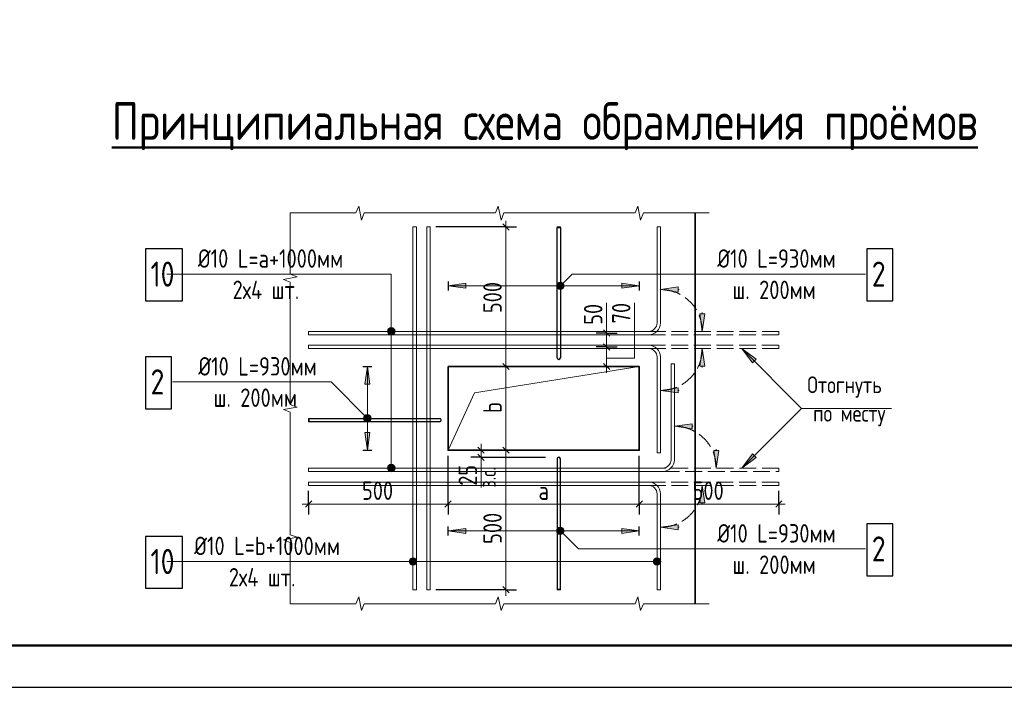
# Model space of a CAD drawing. Header units: millimetres. Extents: x 0 to 61017, y 0 to 42000.
# Tile 2 of 26: x 12590 to 24347, y 0 to 7975. Entities that reach past the tile are written whole.
import ezdxf

# ---------------------------------------------------------------- set-up
doc = ezdxf.new("R2010")
doc.units = ezdxf.units.MM
doc.linetypes.add('______2', pattern=[270, 200, -70])
for name, color, linetype, lineweight in [('Standard', 7, 'Continuous', 25), ('Арм.стержн.ниж.зоны 2й ряд', 7, '______2', 25), ('ЖБ Перекрытие средний уровень', 7, 'Continuous', 50), ('Размерная линия_ общее', 7, 'Continuous', 13), ('Текст_ общее', 7, 'Continuous', 25), ('Фоновоя арматура Х1', 7, 'Continuous', 25)]:
    doc.layers.add(name, color=color, linetype=linetype, lineweight=lineweight)
doc.styles.add('GOST 2.304-81', font='txt')

msp = doc.modelspace()

# ---------------------------------------------------------------- hatches: boundary and pattern name
at = {"layer": 'Standard', "linetype": 'Continuous', "lineweight": 13, "transparency": 33554687}
for points in [[(17916, 4826), (17706, 4796), (17916, 4766)], [(19079, 4764), (19015, 4827), (19003, 4807)], [(19090, 4784), (19035, 4839), (19015, 4827)], [(19090, 4784), (19015, 4827), (19079, 4764)], [(19090, 4807), (19058, 4839), (19035, 4839)], [(19090, 4807), (19035, 4839), (19090, 4784)], [(19058, 4839), (19090, 4807), (19079, 4827)], [(19079, 4764), (19003, 4807), (19058, 4752)], [(19058, 4752), (19003, 4807), (19003, 4784)], [(19058, 4752), (19003, 4784), (19035, 4752)], [(19035, 4752), (19003, 4784), (19015, 4764)], [(20451, 4782), (20241, 4752), (20451, 4722)], [(20771, 3836), (20741, 4046), (20711, 3836)], [(21384, 3918), (21214, 4046), (21341, 3876)], [(16699, 3224), (16731, 3255), (16711, 3244)], [(16731, 3255), (16699, 3224), (16699, 3201)], [(16731, 3255), (16699, 3201), (16754, 3255)], [(16754, 3255), (16699, 3201), (16711, 3180)], [(16754, 3255), (16711, 3180), (16774, 3244)], [(16774, 3244), (16711, 3180), (16731, 3169)], [(16774, 3244), (16731, 3169), (16786, 3224)], [(16786, 3224), (16731, 3169), (16754, 3169)], [(16786, 3224), (16754, 3169), (16786, 3201)], [(16786, 3201), (16754, 3169), (16774, 3180)], [(20618, 3149), (20408, 3119), (20618, 3089)], [(16712, 3042), (16742, 2832), (16772, 3042)], [(21341, 2789), (21214, 2619), (21384, 2746)], [(20771, 2202), (20741, 2412), (20711, 2202)], [(17916, 1899), (17706, 1869), (17916, 1839)], [(19015, 1837), (19058, 1912), (19003, 1857)], [(19003, 1857), (19058, 1912), (19035, 1912)], [(19003, 1857), (19035, 1912), (19003, 1880)], [(19003, 1880), (19035, 1912), (19015, 1901)], [(19015, 1837), (19079, 1901), (19058, 1912)], [(19035, 1825), (19079, 1901), (19015, 1837)], [(19035, 1825), (19090, 1880), (19079, 1901)], [(19058, 1825), (19090, 1880), (19035, 1825)], [(19058, 1825), (19090, 1857), (19090, 1880)], [(19090, 1857), (19058, 1825), (19079, 1837)]]:
    msp.add_hatch(color=7, dxfattribs=at).paths.add_polyline_path(points)
for points in [[(19778, 4826), (19988, 4796), (19778, 4766)], [(20771, 4462), (20741, 4252), (20711, 4462)], [(16712, 3622), (16742, 3832), (16772, 3622)], [(20451, 3516), (20241, 3546), (20451, 3576)], [(20938, 2829), (20908, 2619), (20878, 2829)], [(19778, 1899), (19988, 1869), (19778, 1839)], [(20451, 1882), (20241, 1912), (20451, 1942)]]:
    msp.add_hatch(color=7, dxfattribs=at).paths.add_polyline_path(points, flags=16)
at = {"layer": 'Текст_ общее', "linetype": 'Continuous', "lineweight": 13, "transparency": 33554687}
for points in [[(16982, 4252), (17072, 4252), (17066, 4275)], [(16982, 4252), (17066, 4275), (16988, 4275)], [(16988, 4230), (17072, 4252), (16982, 4252)], [(16988, 4275), (17066, 4275), (17049, 4291)], [(16988, 4275), (17049, 4291), (17004, 4291)], [(16988, 4230), (17066, 4230), (17072, 4252)], [(17004, 4291), (17049, 4291), (17027, 4297)], [(17004, 4214), (17066, 4230), (16988, 4230)], [(17004, 4214), (17049, 4214), (17066, 4230)], [(17049, 4214), (17004, 4214), (17027, 4207)], [(16982, 2619), (17072, 2619), (17066, 2641)], [(16982, 2619), (17066, 2641), (16988, 2641)], [(16988, 2596), (17072, 2619), (16982, 2619)], [(16988, 2641), (17066, 2641), (17049, 2658)], [(16988, 2641), (17049, 2658), (17004, 2658)], [(16988, 2596), (17066, 2596), (17072, 2619)], [(17004, 2580), (17066, 2596), (16988, 2596)], [(17004, 2658), (17049, 2658), (17027, 2664)], [(17004, 2580), (17049, 2580), (17066, 2596)], [(17049, 2580), (17004, 2580), (17027, 2574)], [(17263, 1464), (17263, 1541), (17247, 1525)], [(17286, 1458), (17286, 1548), (17263, 1541)], [(17286, 1458), (17263, 1541), (17263, 1464)], [(17308, 1464), (17308, 1541), (17286, 1548)], [(17308, 1464), (17286, 1548), (17286, 1458)], [(17325, 1480), (17325, 1525), (17308, 1541)], [(17325, 1480), (17308, 1541), (17308, 1464)], [(20178, 1464), (20178, 1541), (20162, 1525)], [(20201, 1458), (20201, 1548), (20178, 1541)], [(20201, 1458), (20178, 1541), (20178, 1464)], [(20223, 1464), (20223, 1541), (20201, 1548)], [(20223, 1464), (20201, 1548), (20201, 1458)], [(20240, 1480), (20240, 1525), (20223, 1541)], [(20240, 1480), (20223, 1541), (20223, 1464)], [(17247, 1480), (17247, 1525), (17241, 1503)], [(17263, 1464), (17247, 1525), (17247, 1480)], [(17325, 1525), (17325, 1480), (17331, 1503)], [(20162, 1480), (20162, 1525), (20156, 1503)], [(20178, 1464), (20162, 1525), (20162, 1480)], [(20240, 1525), (20240, 1480), (20246, 1503)]]:
    msp.add_hatch(color=7, dxfattribs=at).paths.add_polyline_path(points)

# ---------------------------------------------------------------- linework, layer by layer
at = {"layer": 'Standard', "color": 7, "linetype": 'Continuous', "lineweight": 13, "transparency": 33554687}
for p, q in [((16604, 5666), (15821, 5666)), ((15821, 5666), (15821, 4934)), ((15821, 5666), (15821, 5666)), ((16638, 5749), (16604, 5666)), ((16671, 5582), (16638, 5749)), ((16704, 5666), (16671, 5582)), ((17488, 5666), (16704, 5666)), ((18271, 5666), (17488, 5666)), ((18304, 5749), (18271, 5666)), ((18338, 5582), (18304, 5749)), ((18371, 5666), (18338, 5582)), ((19154, 5666), (18371, 5666)), ((19938, 5666), (19154, 5666)), ((19971, 5749), (19938, 5666)), ((20004, 5582), (19971, 5749)), ((20038, 5666), (20004, 5582)), ((20821, 5666), (20038, 5666)), ((15904, 4903), (15738, 4872)), ((15738, 4872), (15821, 4841)), ((15821, 4934), (15904, 4903)), ((15821, 4841), (15821, 4110)), ((19015, 4827), (19015, 4827)), ((19079, 4827), (19079, 4827)), ((19015, 4764), (19015, 4764)), ((19079, 4764), (19079, 4764)), ((19598, 4232), (19598, 4592)), ((15821, 4110), (15821, 3379)), ((21214, 4046), (21214, 4046)), ((21214, 4046), (21214, 4046)), ((21214, 4046), (21214, 4046)), ((21214, 4046), (21341, 3876)), ((21384, 3918), (21214, 4046)), ((21341, 3876), (21384, 3918)), ((21363, 3897), (21373, 3886)), ((15904, 3348), (15738, 3317)), ((15738, 3317), (15821, 3286)), ((15821, 3379), (15904, 3348)), ((15821, 3286), (15821, 2554)), ((16711, 3244), (16711, 3244)), ((16711, 3180), (16711, 3180)), ((16774, 3244), (16774, 3244)), ((16774, 3180), (16774, 3180)), ((18100, 2739), (18100, 2386)), ((21341, 2789), (21214, 2619)), ((21214, 2619), (21384, 2746)), ((21384, 2746), (21341, 2789)), ((21363, 2767), (21373, 2778)), ((21214, 2619), (21214, 2619)), ((21214, 2619), (21214, 2619)), ((21214, 2619), (21214, 2619)), ((15821, 2554), (15821, 1823)), ((19015, 1901), (19015, 1901)), ((19079, 1901), (19079, 1901)), ((15904, 1792), (15738, 1761)), ((15821, 1823), (15904, 1792)), ((19015, 1837), (19015, 1837)), ((19079, 1837), (19079, 1837)), ((15738, 1761), (15821, 1730)), ((15821, 1730), (15821, 999)), ((16604, 999), (16638, 1082)), ((16638, 1082), (16671, 916)), ((18271, 999), (18304, 1082)), ((18304, 1082), (18338, 916)), ((19938, 999), (19971, 1082)), ((19971, 1082), (20004, 916)), ((15821, 999), (15821, 999)), ((15821, 999), (16604, 999)), ((16671, 916), (16704, 999)), ((16704, 999), (17488, 999)), ((17488, 999), (18271, 999)), ((18338, 916), (18371, 999)), ((18371, 999), (19154, 999)), ((19154, 999), (19938, 999)), ((20004, 916), (20038, 999)), ((20038, 999), (20821, 999)), ((20821, 999), (20821, 999))]:
    msp.add_line(p, q, dxfattribs=at)
at = {"layer": 'Standard', "color": 251, "linetype": 'Continuous', "lineweight": 13, "true_color": 0x494949, "transparency": 33554687}
for p, q in [((17916, 4826), (17706, 4796)), ((17916, 4766), (17916, 4826)), ((19778, 4766), (19778, 4826)), ((19778, 4826), (19988, 4796)), ((19988, 4796), (17706, 4796)), ((17706, 4796), (17706, 4796)), ((17706, 4796), (17706, 4796)), ((17706, 4796), (17706, 4796)), ((17706, 4796), (17916, 4766)), ((17916, 4796), (17931, 4796)), ((19778, 4796), (19763, 4796)), ((19988, 4796), (19778, 4766)), ((19988, 4796), (19988, 4796)), ((19988, 4796), (19988, 4796)), ((19988, 4796), (19988, 4796)), ((20451, 4782), (20241, 4752)), ((20241, 4752), (20241, 4752)), ((20241, 4752), (20241, 4752)), ((20241, 4752), (20241, 4752)), ((20241, 4752), (20451, 4722)), ((20451, 4722), (20451, 4782)), ((20451, 4752), (20466, 4752)), ((20741, 4462), (20741, 4477)), ((20741, 4252), (20711, 4462)), ((20711, 4462), (20771, 4462)), ((20771, 4462), (20741, 4252)), ((20741, 4252), (20741, 4252)), ((20741, 4252), (20741, 4252)), ((20741, 4252), (20741, 4252)), ((20741, 4046), (20711, 3836)), ((20741, 4046), (20741, 4046)), ((20741, 4046), (20741, 4046)), ((20741, 4046), (20741, 4046)), ((20771, 3836), (20741, 4046)), ((16712, 3622), (16742, 3832)), ((16742, 3832), (16742, 2832)), ((16742, 3832), (16742, 3832)), ((16742, 3832), (16742, 3832)), ((16742, 3832), (16742, 3832)), ((16742, 3832), (16772, 3622)), ((20711, 3836), (20771, 3836)), ((20741, 3836), (20741, 3821)), ((16772, 3622), (16712, 3622)), ((16742, 3622), (16742, 3607)), ((20241, 3546), (20451, 3576)), ((20241, 3546), (20241, 3546)), ((20241, 3546), (20241, 3546)), ((20241, 3546), (20241, 3546)), ((20451, 3516), (20241, 3546)), ((20451, 3576), (20451, 3516)), ((20451, 3546), (20466, 3546)), ((16742, 3042), (16742, 3057)), ((20618, 3149), (20408, 3119)), ((20408, 3119), (20408, 3119)), ((20408, 3119), (20408, 3119)), ((20408, 3119), (20408, 3119)), ((20408, 3119), (20618, 3089)), ((20618, 3089), (20618, 3149)), ((20618, 3119), (20633, 3119)), ((16772, 3042), (16712, 3042)), ((16712, 3042), (16742, 2832)), ((16742, 2832), (16772, 3042)), ((16742, 2832), (16742, 2832)), ((16742, 2832), (16742, 2832)), ((16742, 2832), (16742, 2832)), ((20908, 2619), (20878, 2829)), ((20878, 2829), (20938, 2829)), ((20908, 2829), (20908, 2844)), ((20938, 2829), (20908, 2619)), ((20908, 2619), (20908, 2619)), ((20908, 2619), (20908, 2619)), ((20908, 2619), (20908, 2619)), ((20741, 2412), (20711, 2202)), ((20741, 2412), (20741, 2412)), ((20741, 2412), (20741, 2412)), ((20741, 2412), (20741, 2412)), ((20771, 2202), (20741, 2412)), ((20711, 2202), (20771, 2202)), ((20741, 2202), (20741, 2187)), ((17916, 1899), (17706, 1869)), ((17916, 1839), (17916, 1899)), ((19778, 1839), (19778, 1899)), ((19778, 1899), (19988, 1869)), ((20241, 1912), (20451, 1942)), ((20241, 1912), (20241, 1912)), ((20241, 1912), (20241, 1912)), ((20241, 1912), (20241, 1912)), ((20451, 1882), (20241, 1912)), ((20451, 1942), (20451, 1882)), ((20451, 1912), (20466, 1912)), ((19988, 1869), (17706, 1869)), ((17706, 1869), (17706, 1869)), ((17706, 1869), (17706, 1869)), ((17706, 1869), (17706, 1869)), ((17706, 1869), (17916, 1839)), ((17916, 1869), (17931, 1869)), ((19778, 1869), (19763, 1869)), ((19988, 1869), (19778, 1839)), ((19988, 1869), (19988, 1869)), ((19988, 1869), (19988, 1869)), ((19988, 1869), (19988, 1869))]:
    msp.add_line(p, q, dxfattribs=at)
at = {"layer": 'Standard', "color": 7, "linetype": '______2', "lineweight": 13, "transparency": 33554687}
for p, q in [((21654, 4252), (20101, 4252)), ((21654, 4212), (21654, 4252)), ((20101, 4212), (21654, 4212)), ((20101, 4086), (21654, 4086)), ((21654, 4046), (20101, 4046)), ((21654, 4086), (21654, 4046)), ((21654, 2619), (20268, 2619)), ((21654, 2579), (21654, 2619)), ((20268, 2579), (21654, 2579)), ((20101, 2452), (21654, 2452)), ((21654, 2412), (20101, 2412)), ((21654, 2452), (21654, 2412))]:
    msp.add_line(p, q, dxfattribs=at)
at = {"layer": 'Standard', "color": 7, "linetype": 'Continuous', "lineweight": 13, "transparency": 33554687}
msp.add_lwpolyline([(0, 0), (59400, 0), (59400, 42000), (0, 42000), (0, 0)], close=True, dxfattribs=at)
at = {"layer": 'Standard', "color": 7, "linetype": 'Continuous', "lineweight": -3, "transparency": 33554687}
msp.add_lwpolyline([(0, 42000), (0, 0), (59400, 0), (59400, 42000), (0, 42000)], dxfattribs=at)
at = {"layer": 'Standard', "color": 7, "linetype": 'Continuous', "lineweight": 25, "transparency": 33554687}
for points in [[(0, 42000), (0, 0), (59400, 0), (59400, 42000), (0, 42000)], [(59400, 42000), (0, 42000), (0, 0), (59400, 0), (59400, 42000)], [(19007, 3936), (19007, 5492), (19047, 5492), (19047, 3936)], [(17603, 3172), (16046, 3172), (16046, 3212), (17603, 3212)], [(19007, 2729), (19007, 1172), (19047, 1172), (19047, 2729)]]:
    msp.add_lwpolyline(points, dxfattribs=at)
at = {"layer": 'Standard', "color": 7, "linetype": 'Continuous', "lineweight": 13, "transparency": 33554687}
for points in [[(59400, 42000), (0, 42000), (0, 0), (59400, 0), (59400, 42000)], [(59400, 42000), (0, 42000), (0, 0), (59400, 0), (59400, 42000)], [(17326, 5499), (17326, 1166), (17286, 1166), (17286, 5499), (17326, 5499)], [(17493, 5499), (17493, 1166), (17453, 1166), (17453, 5499), (17493, 5499)], [(19047, 5492), (19007, 5492), (19007, 5499), (19047, 5499), (19047, 5492)], [(20201, 4352), (20201, 5499), (20241, 5499), (20241, 4352)], [(22691, 4936), (19187, 4936), (19047, 4796)], [(19931, 4592), (19931, 3932), (19598, 3932)], [(20101, 4252), (16039, 4252), (16039, 4212), (20101, 4212)], [(20101, 4046), (16039, 4046), (16039, 4086), (20101, 4086)], [(23001, 3332), (21927, 3332), (21214, 4046)], [(20201, 3946), (20201, 2799), (20241, 2799), (20241, 3946)], [(17706, 2832), (18019, 3519), (19988, 3832)], [(20368, 2719), (20368, 3866), (20408, 3866), (20408, 2719)], [(14416, 3648), (16307, 3648), (16742, 3212)], [(23001, 3332), (21927, 3332), (21214, 2619)], [(16046, 3212), (16046, 3172), (16039, 3172), (16039, 3212), (16046, 3212)], [(20268, 2619), (16039, 2619), (16039, 2579), (20268, 2579)], [(20101, 2412), (16039, 2412), (16039, 2452), (20101, 2452)], [(20201, 2312), (20201, 1166), (20241, 1166), (20241, 2312)], [(22691, 1653), (19263, 1653), (19047, 1869)], [(19047, 1172), (19007, 1172), (19007, 1166), (19047, 1166), (19047, 1172)]]:
    msp.add_lwpolyline(points, dxfattribs=at)
at = {"layer": 'Standard', "color": 7, "linetype": 'Continuous', "lineweight": 50, "transparency": 33554687}
msp.add_lwpolyline([(2000, 41500), (58900, 41500), (58900, 500), (2000, 500), (2000, 41500)], close=True, dxfattribs=at)
at = {"layer": 'Standard', "color": 7, "linetype": 'Continuous', "lineweight": 13, "transparency": 33554687}
for centre in [(19047, 4796), (16742, 3212), (19047, 1869)]:
    msp.add_circle(centre, 45, dxfattribs=at)
at = {"layer": 'Standard', "color": 251, "linetype": '______2', "lineweight": 13, "true_color": 0x494949, "transparency": 33554687}
for centre, start, end in [((20241, 4252), 0, 90), ((20241, 4046), 270, 0), ((20408, 2619), 0, 90), ((20241, 2412), 270, 0)]:
    msp.add_arc(centre, 500, start, end, dxfattribs=at)
at = {"layer": 'Standard', "color": 7, "linetype": 'Continuous', "lineweight": 13, "transparency": 33554687}
for centre, radius, start, end in [((20101, 4352), 100, 270, 0), ((20101, 4352), 140, 270, 0), ((20101, 3946), 140, 0, 90), ((20101, 3946), 100, 0, 90), ((20268, 2719), 100, 270, 0), ((20268, 2719), 140, 270, 0), ((20101, 2312), 140, 0, 90), ((20101, 2312), 100, 0, 90)]:
    msp.add_arc(centre, radius, start, end, dxfattribs=at)
at = {"layer": 'Standard', "color": 7, "linetype": 'Continuous', "lineweight": 25, "transparency": 33554687}
for centre, start, end in [((19027, 3936), 180, 0), ((17603, 3192), 270, 90), ((19027, 2729), 0, 180)]:
    msp.add_arc(centre, 20, start, end, dxfattribs=at)
at = {"layer": 'Арм.стержн.ниж.зоны 2й ряд', "color": 251, "linetype": 'Continuous', "lineweight": 25, "true_color": 0x494949, "transparency": 33554687}
for p, q in [((17706, 4849), (17706, 4742)), ((19988, 4849), (19988, 4742)), ((16689, 3832), (16796, 3832)), ((16689, 2832), (16796, 2832)), ((17706, 1815), (17706, 1922)), ((19988, 1815), (19988, 1922))]:
    msp.add_line(p, q, dxfattribs=at)
at = {"layer": 'ЖБ Перекрытие средний уровень', "color": 7, "linetype": 'Continuous', "lineweight": 35, "transparency": 33554687}
msp.add_line((20654, 999), (20654, 5666), dxfattribs=at)
msp.add_lwpolyline([(17706, 3832), (19988, 3832), (19988, 2832), (17706, 2832), (17706, 3832)], dxfattribs=at)
at = {"layer": 'Размерная линия_ общее', "color": 7, "linetype": 'Continuous', "lineweight": 25, "transparency": 33554687}
for p, q in [((18433, 5461), (18358, 5536)), ((19636, 4195), (19561, 4270)), ((19636, 4028), (19561, 4103)), ((18433, 3795), (18358, 3870)), ((19636, 3795), (19561, 3870)), ((18062, 2870), (18137, 2795)), ((18433, 2795), (18358, 2870)), ((18358, 2870), (18433, 2795)), ((18062, 2786), (18137, 2711)), ((16077, 2226), (16002, 2151)), ((17743, 2226), (17668, 2151)), ((17668, 2151), (17743, 2226)), ((19950, 2151), (20025, 2226)), ((19950, 2151), (20025, 2226)), ((21617, 2151), (21692, 2226)), ((18358, 1203), (18433, 1128))]:
    msp.add_line(p, q, dxfattribs=at)
at = {"layer": 'Размерная линия_ общее', "color": 7, "linetype": 'Continuous', "lineweight": 13, "transparency": 33554687}
for p, q in [((18396, 5499), (18396, 5574)), ((18396, 3832), (18396, 5499)), ((19598, 4232), (19598, 4307)), ((19598, 3832), (19598, 4066)), ((19598, 3832), (19598, 3757)), ((18100, 2832), (18100, 2907)), ((18100, 2832), (18100, 2749)), ((18396, 2832), (18396, 2907)), ((18396, 2832), (18396, 2757)), ((18100, 2749), (18100, 2674)), ((16039, 2189), (15964, 2189)), ((17706, 2189), (16039, 2189)), ((17706, 2189), (17631, 2189)), ((17706, 2189), (17781, 2189)), ((17706, 2189), (19988, 2189)), ((19988, 2189), (19913, 2189)), ((19988, 2189), (21654, 2189)), ((19988, 2189), (20063, 2189)), ((21654, 2189), (21729, 2189)), ((18396, 1166), (18396, 1091))]:
    msp.add_line(p, q, dxfattribs=at)
at = {"layer": 'Размерная линия_ общее', "color": 253, "linetype": 'Continuous', "lineweight": -3, "true_color": 0xa0a0a0, "transparency": 33554687}
for p, q in [((18396, 5499), (17559, 5499)), ((18396, 5499), (18271, 5499)), ((18396, 5499), (18521, 5499)), ((19598, 4232), (19473, 4232)), ((19598, 4232), (19723, 4232)), ((19598, 4232), (19598, 4232)), ((19598, 4066), (19473, 4066)), ((19598, 4066), (19723, 4066)), ((19598, 4066), (19604, 4066)), ((18396, 3832), (18271, 3832)), ((18396, 3832), (18521, 3832)), ((19598, 3832), (19473, 3832)), ((19598, 3832), (19723, 3832)), ((19598, 3832), (19604, 3832)), ((18396, 2832), (17773, 2832)), ((18100, 2832), (17975, 2832)), ((18100, 2832), (18033, 2832)), ((18100, 2832), (18225, 2832)), ((18396, 2832), (18271, 2832)), ((18396, 2832), (18271, 2832)), ((18396, 2832), (18521, 2832)), ((18396, 2832), (18396, 2832)), ((18396, 2832), (18521, 2832)), ((17706, 2189), (17706, 2766)), ((17706, 2189), (17706, 2766)), ((18100, 2749), (17975, 2749)), ((18100, 2749), (18225, 2749)), ((19988, 2189), (19988, 2766)), ((19988, 2189), (19988, 2766)), ((16039, 2189), (16039, 2346)), ((16039, 2189), (16039, 2314)), ((17706, 2189), (17706, 2314)), ((17706, 2189), (17706, 2314)), ((19988, 2189), (19988, 2314)), ((19988, 2189), (19988, 2314)), ((21654, 2189), (21654, 2346)), ((21654, 2189), (21654, 2314)), ((16039, 2189), (16039, 2064)), ((17706, 2189), (17706, 2064)), ((17706, 2189), (17706, 2064)), ((19988, 2189), (19988, 2064)), ((19988, 2189), (19988, 2064)), ((21654, 2189), (21654, 2064)), ((18396, 1166), (17559, 1166)), ((18396, 1166), (18271, 1166)), ((18396, 1166), (18521, 1166))]:
    msp.add_line(p, q, dxfattribs=at)
at = {"layer": 'Размерная линия_ общее', "color": 7, "linetype": 'Continuous', "lineweight": 13, "transparency": 33554687}
for points in [[(19598, 4066), (19598, 4222), (19598, 4222), (19598, 4232)], [(18396, 2832), (18396, 3204), (18396, 3204), (18396, 3832)], [(18396, 2832), (18396, 1642), (18396, 1642), (18396, 1166)]]:
    msp.add_lwpolyline(points, dxfattribs=at)
at = {"layer": 'Размерная линия_ общее', "color": 253, "linetype": 'Continuous', "lineweight": -3, "true_color": 0xa0a0a0, "transparency": 33554687}
for points in [[(18396, 3832), (18379, 3832), (18379, 3832), (17773, 3832)], [(18100, 2749), (18473, 2749), (18473, 2749), (18867, 2749)]]:
    msp.add_lwpolyline(points, dxfattribs=at)
at = {"layer": 'Текст_ общее', "color": 7, "linetype": 'Continuous', "lineweight": 13, "transparency": 33554687}
for p, q in [((16982, 4252), (16982, 4252)), ((17027, 4297), (17027, 4297)), ((17072, 4252), (17072, 4252)), ((17027, 4207), (17027, 4207)), ((16982, 2619), (16982, 2619)), ((17027, 2664), (17027, 2664)), ((17072, 2619), (17072, 2619)), ((17027, 2574), (17027, 2574)), ((17286, 1548), (17286, 1548)), ((20201, 1548), (20201, 1548)), ((17241, 1503), (17241, 1503)), ((17286, 1458), (17286, 1458)), ((17331, 1503), (17331, 1503)), ((20156, 1503), (20156, 1503)), ((20201, 1458), (20201, 1458)), ((20246, 1503), (20246, 1503))]:
    msp.add_line(p, q, dxfattribs=at)
for points in [[(17027, 4252), (17027, 4936), (14346, 4936)], [(17027, 2619), (17027, 4936), (14346, 4936)], [(17286, 1503), (17027, 1503), (14346, 1503)], [(20201, 1503), (17027, 1503), (14346, 1503)]]:
    msp.add_lwpolyline(points, dxfattribs=at)
for centre in [(17027, 4252), (17027, 2619), (17286, 1503), (20201, 1503)]:
    msp.add_circle(centre, 45, dxfattribs=at)
at = {"layer": 'Фоновоя арматура Х1', "color": 7, "linetype": 'Continuous', "lineweight": 25, "transparency": 33554687}
for points in [[(14092, 4616), (14532, 4616), (14532, 5236), (14092, 5236), (14092, 4616)], [(22705, 4616), (23015, 4616), (23015, 5236), (22705, 5236), (22705, 4616)], [(14092, 3328), (14402, 3328), (14402, 3948), (14092, 3948), (14092, 3328)], [(22705, 1333), (23015, 1333), (23015, 1953), (22705, 1953), (22705, 1333)], [(14092, 1183), (14532, 1183), (14532, 1803), (14092, 1803), (14092, 1183)]]:
    msp.add_lwpolyline(points, dxfattribs=at)

# ---------------------------------------------------------------- texts
at = {"layer": 'Standard', "color": 7, "linetype": 'Continuous', "lineweight": 25, "transparency": 33554687, "char_height": 220, "attachment_point": 7, "style": 'GOST 2.304-81'}
for s, insert, width in [('Ø10\\~L=а+1000мм', (14717, 5012), 1831.81), ('Ø10\\~L=930мм', (20920, 5012), 1488.03), ('2х4\\~шт.', (15132, 4638), 1000.99), ('ш.\\~200мм', (21101, 4638), 1125.89), ('Ø10\\~L=930мм', (14723, 3724), 1488.04), ('ш.\\~200мм', (14905, 3350), 1125.9), ('Ø10\\~L=930мм', (20920, 1729), 1488.03), ('Ø10\\~L=b+1000мм', (14673, 1579), 1831.8), ('ш.\\~200мм', (21101, 1355), 1125.89), ('2х4\\~шт.', (15087, 1205), 1000.99)]:
    msp.add_mtext(s, dxfattribs=dict(at, insert=insert, width=width))
at = {"layer": 'Standard', "color": 7, "linetype": 'Continuous', "lineweight": 18, "transparency": 33554687, "char_height": 200, "attachment_point": 7, "style": 'GOST 2.304-81'}
for s, insert, width in [('Отогнуть', (21994, 3459), 1109.09), ('по\\~месту', (22064, 3119), 1038.01)]:
    msp.add_mtext(s, dxfattribs=dict(at, insert=insert, width=width))
at = {"layer": 'Размерная линия_ общее', "color": 7, "linetype": 'Continuous', "lineweight": 25, "transparency": 33554687, "char_height": 220, "attachment_point": 7, "rotation": 90, "style": 'GOST 2.304-81'}
for s, insert, width in [('500', (18346, 4470), 516.38), ('50', (19548, 4330), 375.73), ('70', (19883, 4347), 391.3), ('b', (18346, 3277), 235.08), ('25', (18050, 2408), 375.73), ('500', (18346, 1713), 516.38)]:
    msp.add_mtext(s, dxfattribs=dict(at, insert=insert, width=width))
at = {"layer": 'Размерная линия_ общее', "color": 7, "linetype": 'Continuous', "lineweight": 18, "transparency": 33554687, "insert": (18274, 2386), "char_height": 180, "width": 364.96, "attachment_point": 7, "rotation": 90, "style": 'GOST 2.304-81'}
msp.add_mtext('з.с.', dxfattribs=at)
at = {"layer": 'Размерная линия_ общее', "color": 7, "linetype": 'Continuous', "lineweight": 25, "transparency": 33554687, "char_height": 220, "attachment_point": 7, "style": 'GOST 2.304-81'}
for s, insert, width in [('500', (16677, 2239), 516.39), ('а', (18784, 2239), 235.08), ('500', (20625, 2239), 516.38)]:
    msp.add_mtext(s, dxfattribs=dict(at, insert=insert, width=width))
at = {"layer": 'Текст_ общее', "color": 7, "linetype": 'Continuous', "lineweight": 50, "transparency": 33554687, "insert": (13691, 6416), "char_height": 450, "width": 10170.26, "attachment_point": 7, "style": 'GOST 2.304-81'}
msp.add_mtext('{\\LПринципиальная\\~схема\\~обрамления\\~проёмов}', dxfattribs=at)
at = {"layer": 'Фоновоя арматура Х1', "color": 7, "linetype": 'Continuous', "lineweight": 25, "transparency": 33554687, "char_height": 300, "attachment_point": 7, "style": 'GOST 2.304-81'}
for s, insert, width in [('10', (14152, 4786), 469.67), ('2', (22765, 4786), 341.8), ('2', (14152, 3498), 341.8), ('2', (22765, 1503), 341.8), ('10', (14152, 1353), 469.67)]:
    msp.add_mtext(s, dxfattribs=dict(at, insert=insert, width=width))

doc.saveas('drawing.dxf')
